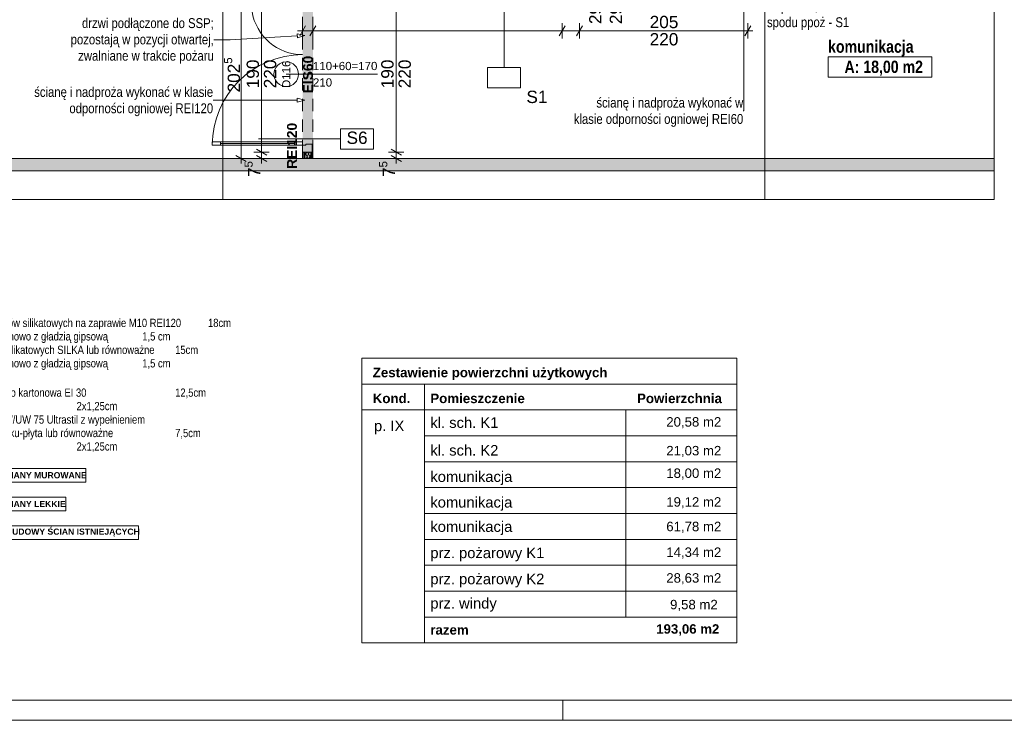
# Paper-space layout 'A-39 RZUT - PIĘTRO 9' of a CAD drawing. Header units: millimetres. Extents: x 0 to 1767, y 0 to 586.
# Tile 6 of 20: x 308 to 547, y 0 to 171. Entities that reach past the tile are written whole.
import ezdxf
from ezdxf.xclip import XClip

# ---------------------------------------------------------------- set-up
doc = ezdxf.new("R2010")
doc.units = ezdxf.units.MM
doc.header["$MEASUREMENT"] = 0
doc.header["$XCLIPFRAME"] = 0
for name, pattern in [('DASHDOTX2', [1000, 500, -250, 0, -250]), ('Przer. długie kreski', [2.5, 1.5, -1]), ('PRZERYWANA_DU_A', [550, 350.0000000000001, -199.9999999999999])]:
    doc.linetypes.add(name, pattern=pattern)
for name, color, linetype, lineweight in [('0_Nr_pióra__1', 7, 'Continuous', 20), ('0_Nr_pióra__2', 8, 'Continuous', 13), ('A_Arkusz_Nr_pióra__1', 7, 'Continuous', 20), ('A_strefy_Nr_pióra__1', 7, 'Continuous', 20), ('A_wymiary_Nr_pióra__1', 7, 'Continuous', 20), ('A_wymiary_Nr_pióra__2', 8, 'Continuous', 13), ('A_ściany proj_Nr_pióra__1', 7, 'Continuous', 20), ('A_ściany_Nr_pióra__1', 7, 'Continuous', 20), ('AR ZAMUROWANIA_Nr_pióra__1', 7, 'Continuous', 20), ('Drzwi Archicad_Nr_pióra__3', 252, 'Continuous', 13), ('Znaczniki drzwi Archicada_Nr_pióra__3', 252, 'Continuous', 13)]:
    doc.layers.add(name, color=color, linetype=linetype, lineweight=lineweight)
for name, color, linetype, lineweight, true_color in [('A_Arkusz_Nr_pióra__237', 7, 'Continuous', 5, 0x343434), ('A_opis ścian_Nr_pióra__19', 7, 'Continuous', 5, 0x191919), ('A_opis_Nr_pióra__10', 7, 'Continuous', 13, 0x4b4b4b), ('A_opis_Nr_pióra__255', 7, 'Continuous', 15, 0x242424), ('A_opis_Nr_pióra__8', 7, 'Continuous', 13, 0x4c4c4c), ('A_osie_Nr_pióra__16', 7, 'Continuous', 5, 0x0f0f0f), ('A_ppoż proj_Nr_pióra__8', 7, 'Continuous', 13, 0x4c4c4c), ('A_ściany proj_Nr_pióra__21', 7, 'Continuous', 5, 0xb0b0b0)]:
    doc.layers.add(name, color=color, linetype=linetype, lineweight=lineweight, true_color=true_color)
for name, color, linetype in [('A_podrys', 7, 'Continuous'), ('A_ppoż', 7, 'Continuous'), ('A_ściany', 7, 'Continuous'), ('A_ściany proj', 7, 'Continuous')]:
    doc.layers.add(name, color=color, linetype=linetype)
doc.styles.add('STYL_AUTOMATYCZNY_1', font='arial.ttf')
doc.styles.add('STYL_AUTOMATYCZNY_2', font='ARIALN.TTF')
doc.styles.add('STYL_AUTOMATYCZNY_3', font='arial.ttf')
doc.styles.add('STYL_AUTOMATYCZNY_4', font='arial.ttf')
doc.styles.add('STYL_AUTOMATYCZNY_5', font='arial.ttf')
doc.styles.add('STYL_AUTOMATYCZNY_6', font='ARIALN.TTF')
pattern_1 = [(0, (-3193.413088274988, -631.400949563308), (0, 2), [0, -2])]

# ---------------------------------------------------------------- blocks, each defined once
blk = doc.blocks.new('Rysunek_1_1', base_point=(-3193.413088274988, -631.400949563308))
at = {"layer": 'A_ppoż', "linetype": 'Continuous', "lineweight": 0, "true_color": 0x121212}
blk.add_hatch(color=250, dxfattribs=at).paths.add_polyline_path([(376.6311296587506, 136.747183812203), (379.1311296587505, 136.747183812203), (379.1311296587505, 177.2484404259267), (376.6311296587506, 177.2484404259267)])
at = {"layer": 'A_ściany', "linetype": 'Continuous', "lineweight": 0, "true_color": 0x000000}
blk.add_hatch(color=18, dxfattribs=at).paths.add_polyline_path([(285.4711310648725, 136.7471831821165), (285.4711310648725, 133.7471814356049), (544.9695770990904, 133.7471814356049), (544.9695770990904, 136.7471831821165)])
at = {"layer": 'A_ściany proj', "linetype": 'Continuous', "lineweight": 13}
h = blk.add_hatch(dxfattribs=at)
h.set_pattern_fill('gypsum_0001', color=8, style=0, pattern_type=2)
h.set_pattern_definition(pattern_1)
h.paths.add_polyline_path([(376.6311296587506, 136.747183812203), (376.8811296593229, 136.747183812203), (376.8811296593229, 138.2484403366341), (376.6311296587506, 138.2484403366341)])
h = blk.add_hatch(dxfattribs=at)
h.set_pattern_fill('gypsum_0001', color=8, style=0, pattern_type=2)
h.set_pattern_definition(pattern_1)
h.paths.add_polyline_path([(376.8811296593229, 138.2484403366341), (376.8811296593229, 136.747183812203), (377.1311296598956, 136.747183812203), (377.1311296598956, 138.2484403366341)])
h = blk.add_hatch(dxfattribs=at)
h.set_pattern_fill('batt_insulation_0001', color=8, style=0, pattern_type=2)
h.set_pattern_definition([(60.00000000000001, (-3193.413088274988, -631.400949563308), (-0.5196152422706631, 0.2999999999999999), []), (120, (-3193.413088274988, -631.400949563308), (0.519615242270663, 0.3000000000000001), [])])
h.paths.add_polyline_path([(377.1311296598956, 136.747183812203), (378.6311296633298, 136.747183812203), (378.6311296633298, 138.2484403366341), (377.1311296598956, 138.2484403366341)])
h = blk.add_hatch(dxfattribs=at)
h.set_pattern_fill('gypsum_0001', color=8, style=0, pattern_type=2)
h.set_pattern_definition(pattern_1)
h.paths.add_polyline_path([(378.6311296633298, 136.747183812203), (378.8811296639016, 136.747183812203), (378.8811296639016, 138.2484403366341), (378.6311296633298, 138.2484403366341)])
h = blk.add_hatch(dxfattribs=at)
h.set_pattern_fill('gypsum_0001', color=8, style=0, pattern_type=2)
h.set_pattern_definition(pattern_1)
h.paths.add_polyline_path([(378.8811296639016, 136.747183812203), (379.1311296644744, 136.747183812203), (379.1311296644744, 138.2484403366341), (378.8811296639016, 138.2484403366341)])
at = {"layer": '0_Nr_pióra__2', "color": 8, "linetype": 'PRZERYWANA_DU_A', "lineweight": 13, "ltscale": 2, "flags": 128}
for points in [[(544.9695795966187, 126.7487186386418), (544.9695795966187, 316.7487186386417)], [(290.8391591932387, 126.7487186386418), (360.8391591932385, 126.7487186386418)], [(360.8391591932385, 126.7487186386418), (544.9695795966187, 126.7487186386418)]]:
    blk.add_lwpolyline(points, dxfattribs=at)
at = {"layer": 'A_opis ścian_Nr_pióra__19', "color": 250, "linetype": 'Continuous', "lineweight": 5, "ltscale": 2, "true_color": 0x191919}
for p, q in [((425.670769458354, 158.8638310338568), (425.670769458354, 178.8638298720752)), ((429.6706662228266, 158.8638384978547), (421.670671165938, 158.8638384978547)), ((421.670671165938, 158.8638384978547), (421.670671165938, 153.913827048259)), ((429.6706662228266, 153.913827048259), (429.6706662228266, 158.8638384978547)), ((421.670671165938, 153.913827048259), (429.6706662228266, 153.913827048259)), ((393.8750415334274, 143.9635042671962), (385.8750464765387, 143.9635042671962)), ((385.8750464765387, 143.9635042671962), (385.8750464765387, 139.0134704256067)), ((393.8750415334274, 139.0134704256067), (393.8750415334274, 143.9635042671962)), ((385.8750464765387, 141.4884052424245), (365.8750476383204, 141.4884052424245)), ((385.8750464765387, 139.0134704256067), (393.8750415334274, 139.0134704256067))]:
    blk.add_line(p, q, dxfattribs=at)
at = {"layer": 'A_opis_Nr_pióra__255', "color": 250, "linetype": 'Continuous', "lineweight": 15, "ltscale": 2, "true_color": 0x242424}
for p, q in [((484.0695667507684, 184.8826932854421), (484.0695667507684, 148.3172915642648)), ((359.0123046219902, 165.6472541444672), (354.9880304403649, 165.6472541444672)), ((375.3151763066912, 166.5581305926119), (359.0123046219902, 165.6472541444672)), ((375.3430692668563, 166.058908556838), (375.287283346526, 167.0573526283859)), ((377.1782946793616, 166.6622309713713), (375.287283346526, 167.0573526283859)), ((377.1782946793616, 166.6622309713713), (375.3430692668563, 166.058908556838)), ((375.3122728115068, 150.4115699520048), (375.3122728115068, 151.4115665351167)), ((377.1782946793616, 150.9115682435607), (375.3122728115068, 151.4115665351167)), ((354.9880304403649, 150.9115682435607), (354.8255765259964, 150.9115682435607)), ((375.3122728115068, 150.9115682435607), (354.9880304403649, 150.9115682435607)), ((377.1782946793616, 150.9115682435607), (375.3122728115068, 150.4115699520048)), ((484.0695667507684, 148.3172915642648), (483.907105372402, 148.3172915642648))]:
    blk.add_line(p, q, dxfattribs=at)
at = {"layer": 'A_osie_Nr_pióra__16', "color": 250, "linetype": 'DASHDOTX2', "lineweight": 5, "ltscale": 2, "true_color": 0x0f0f0f}
for p, q in [((357.1811321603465, 425.6646741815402), (357.1811321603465, 126.7487178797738)), ((489.1811289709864, 425.6646741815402), (489.1811289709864, 126.7487178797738))]:
    blk.add_line(p, q, dxfattribs=at)
at = {"layer": 'A_strefy_Nr_pióra__1', "color": 7, "linetype": 'Continuous', "lineweight": 20, "ltscale": 2}
for p, q in [((504.5567258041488, 161.4696619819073), (504.5567258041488, 156.5284879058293)), ((504.5567258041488, 161.4696619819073), (529.8616417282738, 161.4696619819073)), ((529.8616417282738, 161.4696619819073), (529.8616417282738, 156.5284879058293)), ((504.5567258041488, 156.5284879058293), (529.8616417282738, 156.5284879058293))]:
    blk.add_line(p, q, dxfattribs=at)
at = {"layer": 'A_wymiary_Nr_pióra__1', "color": 7, "linetype": 'Continuous', "lineweight": 20, "ltscale": 2}
for p, q in [((377.3528178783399, 169.0580772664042), (375.9094448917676, 166.5580783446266)), ((379.8528168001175, 169.0580772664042), (378.4094438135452, 166.5580783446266)), ((440.5112648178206, 169.0580772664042), (439.0678918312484, 166.5580783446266)), ((444.7712669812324, 169.0580772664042), (443.3278939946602, 166.5580783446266)), ((484.3278957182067, 166.5580783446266), (485.7712687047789, 169.0580772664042)), ((360.3811271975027, 137.4688706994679), (362.8811261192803, 136.0254977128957)), ((365.3811325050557, 138.9701269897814), (367.8811314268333, 137.5267540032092)), ((365.3811325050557, 137.4688706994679), (367.8811314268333, 136.0254977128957)), ((398.1594957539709, 138.9701269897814), (400.6594946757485, 137.5267540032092)), ((398.1594957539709, 137.4688706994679), (400.6594946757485, 136.0254977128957))]:
    blk.add_line(p, q, dxfattribs=at)
at = {"layer": 'A_wymiary_Nr_pióra__2', "color": 8, "linetype": 'Continuous', "lineweight": 13, "ltscale": 2}
for p, q in [((361.6311303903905, 136.7471842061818), (361.6311303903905, 177.2484415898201)), ((366.6311282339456, 138.2484404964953), (366.6311282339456, 176.2484375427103)), ((399.4094989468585, 138.2484404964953), (399.4094989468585, 176.2484375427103)), ((376.6311313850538, 165.9330730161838), (376.6311313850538, 169.6830751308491)), ((379.1311303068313, 165.9330730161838), (379.1311303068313, 169.6830751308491)), ((439.7895783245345, 165.9330730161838), (439.7895783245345, 169.6830751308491)), ((444.0495804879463, 165.9330730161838), (444.0495804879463, 169.6830751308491)), ((485.0495822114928, 165.9330730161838), (485.0495822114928, 169.6830751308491)), ((375.4086330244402, 167.8080740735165), (376.6311313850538, 167.8080740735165)), ((376.6311313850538, 167.8080740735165), (379.1311303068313, 167.8080740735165)), ((379.1311303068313, 167.8080740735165), (439.7895783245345, 167.8080740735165)), ((439.7895783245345, 167.8080740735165), (444.0495804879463, 167.8080740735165)), ((444.0495804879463, 167.8080740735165), (485.0495822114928, 167.8080740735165)), ((485.0495822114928, 167.8080740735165), (486.2720805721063, 167.8080740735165)), ((363.5061314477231, 136.7471842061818), (359.7561293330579, 136.7471842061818)), ((361.6311303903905, 135.5246858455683), (361.6311303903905, 136.7471842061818)), ((368.5061292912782, 138.2484404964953), (364.756127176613, 138.2484404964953)), ((368.5061292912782, 136.7471842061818), (364.756127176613, 136.7471842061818)), ((366.6311282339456, 136.7471842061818), (366.6311282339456, 138.2484404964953)), ((366.6311282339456, 135.5246858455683), (366.6311282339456, 136.7471842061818)), ((401.2844925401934, 138.2484404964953), (397.534497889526, 138.2484404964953)), ((401.2844925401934, 136.7471842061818), (397.534497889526, 136.7471842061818)), ((399.4094989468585, 136.7471842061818), (399.4094989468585, 138.2484404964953)), ((399.4094989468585, 135.5246858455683), (399.4094989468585, 136.7471842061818))]:
    blk.add_line(p, q, dxfattribs=at)
at = {"layer": 'A_ściany proj_Nr_pióra__1', "color": 7, "linetype": 'Continuous', "lineweight": 20, "ltscale": 2, "flags": 128}
for points in [[(376.6311296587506, 138.2484403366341), (376.6311296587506, 136.747183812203)], [(379.1311296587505, 136.747183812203), (379.1311296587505, 138.2484403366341)]]:
    blk.add_lwpolyline(points, dxfattribs=at)
at = {"layer": 'A_ściany proj_Nr_pióra__21', "color": 253, "linetype": 'Continuous', "lineweight": 5, "ltscale": 2, "true_color": 0xb0b0b0}
for p, q in [((376.6311313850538, 138.2484404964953), (376.8811305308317, 138.2484404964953)), ((376.8811305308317, 138.2484404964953), (376.8811305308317, 136.7471842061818)), ((376.8811305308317, 138.2484404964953), (377.1311296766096, 138.2484404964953)), ((377.1311296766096, 138.2484404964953), (377.1311296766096, 136.7471842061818)), ((377.1311296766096, 138.2484404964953), (378.6311320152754, 138.2484404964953)), ((378.6311320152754, 136.7471842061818), (378.6311320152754, 138.2484404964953)), ((378.6311320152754, 138.2484404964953), (378.8811311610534, 138.2484404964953)), ((378.8811311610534, 136.7471842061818), (378.8811311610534, 138.2484404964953)), ((378.8811311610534, 138.2484404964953), (378.9311324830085, 138.2484404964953)), ((378.9311324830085, 138.2484404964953), (379.1311303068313, 138.2484404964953))]:
    blk.add_line(p, q, dxfattribs=at)
at = {"layer": 'A_ściany proj_Nr_pióra__21', "color": 253, "linetype": 'Continuous', "lineweight": 5, "ltscale": 2, "true_color": 0xb0b0b0, "flags": 128}
for points in [[(376.8811296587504, 136.747183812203), (376.6311296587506, 136.747183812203)], [(377.1311296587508, 136.747183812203), (376.8811296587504, 136.747183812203)], [(378.6311296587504, 136.747183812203), (377.1311296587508, 136.747183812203)], [(378.8811296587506, 136.747183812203), (378.6311296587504, 136.747183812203)], [(379.1311296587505, 136.747183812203), (378.8811296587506, 136.747183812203)]]:
    blk.add_lwpolyline(points, dxfattribs=at)
at = {"layer": 'A_ściany_Nr_pióra__1', "color": 7, "linetype": 'Continuous', "lineweight": 20, "ltscale": 2, "flags": 128}
for points in [[(544.9695795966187, 136.747183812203), (294.2711296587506, 136.747183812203)], [(285.4711296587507, 133.747183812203), (544.9695795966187, 133.747183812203)]]:
    blk.add_lwpolyline(points, dxfattribs=at)
at = {"layer": 'Drzwi Archicad_Nr_pióra__3', "color": 252, "linetype": 'Przer. długie kreski', "lineweight": 13, "ltscale": 2}
for p, q in [((376.6311313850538, 176.2484375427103), (376.6311313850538, 138.2484404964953)), ((379.1311303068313, 176.2484375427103), (379.1311303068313, 138.2484404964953))]:
    blk.add_line(p, q, dxfattribs=at)
at = {"layer": 'Drzwi Archicad_Nr_pióra__3', "color": 252, "linetype": 'Continuous', "lineweight": 13, "ltscale": 2}
for p, q in [((356.6311325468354, 140.8084424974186), (354.6311319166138, 140.8084424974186)), ((354.6311319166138, 140.8084424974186), (354.6311319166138, 140.0084437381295)), ((354.6311319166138, 140.0084437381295), (356.6311325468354, 140.0084437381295)), ((356.6311325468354, 140.0084437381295), (356.6311325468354, 140.8084424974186)), ((356.6311325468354, 140.4084393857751), (374.6311307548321, 140.4084393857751)), ((376.6311313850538, 140.8084424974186), (374.6311307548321, 140.8084424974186)), ((374.6311307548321, 140.8084424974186), (374.6311307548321, 140.0084437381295)), ((374.6311307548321, 140.0084437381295), (376.6311313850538, 140.0084437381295)), ((376.6311313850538, 140.0084437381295), (376.6311313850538, 140.8084424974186)), ((376.6311313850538, 138.2484404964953), (376.6311313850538, 140.0084437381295)), ((376.6311313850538, 140.0084437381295), (377.4311301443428, 140.0084437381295)), ((377.4311301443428, 140.0084437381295), (377.4311301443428, 140.2484411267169)), ((377.4311301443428, 140.2484411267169), (378.9311324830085, 140.2484411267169)), ((378.9311324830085, 140.2484411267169), (378.9311324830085, 138.2484404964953)), ((378.9311324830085, 138.2484404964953), (376.6311313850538, 138.2484404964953)), ((376.6311313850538, 138.2484404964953), (376.8811305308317, 138.2484404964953)), ((376.6311313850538, 138.2484404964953), (376.8811305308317, 138.2484404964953)), ((376.8811305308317, 138.2484404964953), (377.1311296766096, 138.2484404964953)), ((376.8811305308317, 138.2484404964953), (377.1311296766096, 138.2484404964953)), ((377.1311296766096, 138.2484404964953), (378.6311320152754, 138.2484404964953)), ((377.1311296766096, 138.2484404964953), (378.6311320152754, 138.2484404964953)), ((378.6311320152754, 138.2484404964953), (378.8811311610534, 138.2484404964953)), ((378.6311320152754, 138.2484404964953), (378.8811311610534, 138.2484404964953)), ((378.8811311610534, 138.2484404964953), (378.9311324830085, 138.2484404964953)), ((378.8811311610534, 138.2484404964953), (378.9311324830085, 138.2484404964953)), ((378.9311324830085, 138.2484404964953), (379.1311303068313, 138.2484404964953))]:
    blk.add_line(p, q, dxfattribs=at)
at = {"layer": 'Drzwi Archicad_Nr_pióra__3', "color": 252, "linetype": 'Continuous', "lineweight": 13, "ltscale": 2, "flags": 128}
for points in [[(356.6311296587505, 140.4084404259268), (374.6311296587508, 140.4084404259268), (374.6311296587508, 140.8084404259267), (356.6311296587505, 140.8084404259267)], [(356.6311296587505, 140.0084404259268), (374.6311296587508, 140.0084404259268), (374.6311296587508, 140.4084404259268), (356.6311296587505, 140.4084404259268)]]:
    blk.add_lwpolyline(points, close=True, dxfattribs=at)
at = {"layer": 'Drzwi Archicad_Nr_pióra__3', "color": 252, "linetype": 'Continuous', "lineweight": 13, "ltscale": 2}
for centre, radius, start, end in [((376.6311296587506, 174.4884404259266), 12.48000000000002, 108.0018830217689, 270), ((376.631129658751, 140.0084404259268), 21.99999999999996, 90, 180)]:
    blk.add_arc(centre, radius, start, end, dxfattribs=at)
at = {"layer": 'Znaczniki drzwi Archicada_Nr_pióra__3', "color": 252, "linetype": 'Continuous', "lineweight": 13, "ltscale": 2}
blk.add_line((372.6311301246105, 157.2484427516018), (394.814758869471, 157.2484427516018), dxfattribs=at)
at = {"layer": 'Znaczniki drzwi Archicada_Nr_pióra__3', "color": 252, "linetype": 'Continuous', "lineweight": 13, "ltscale": 2, "flags": 128}
blk.add_lwpolyline([(372.6311296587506, 160.2484404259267, 0.9999999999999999), (372.6311296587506, 154.2484404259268, 0.9999999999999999)], format="xyb", close=True, dxfattribs=at)
at = {"layer": 'A_opis ścian_Nr_pióra__19', "color": 250, "linetype": 'Continuous', "lineweight": 5, "true_color": 0x191919, "attachment_point": 2, "style": 'STYL_AUTOMATYCZNY_1'}
for s, insert, char_height in [('\\A1;{\\pqc;\\fArial|b0|i0|c238|p0;\\W1.000000;S1}', (433.6706691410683, 153.2281148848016), 3.000000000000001), ('\\A1;{\\pqc;\\fArial|b0|i0|c238|p0;\\W1.000000;S6}', (389.8750445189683, 143.2777930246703), 3)]:
    blk.add_mtext(s, dxfattribs=dict(at, insert=insert, char_height=char_height))
at = {"layer": 'A_opis_Nr_pióra__10', "color": 251, "linetype": 'Continuous', "lineweight": 13, "true_color": 0x4b4b4b, "char_height": 2.400000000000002, "attachment_point": 6, "line_spacing_factor": 0.9929323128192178, "style": 'STYL_AUTOMATYCZNY_2'}
for s, insert, width in [('\\A1;{\\pqr;\\fArial Narrow|b0|i0|c238|p0;\\W1.000000;ścianę i nadproża wykonać w klasie odporności ogniowej REI120}', (354.8255751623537, 150.5743519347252), 45.5156687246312), ('\\A1;{\\pqr;\\fArial Narrow|b0|i0|c238|p0;\\W1.000000;ścianę i nadproża wykonać w klasie odporności ogniowej REI60}', (483.9071082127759, 147.9800760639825), 42.19162256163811)]:
    blk.add_mtext(s, dxfattribs=dict(at, insert=insert, width=width))
at = {"layer": 'A_opis_Nr_pióra__8', "color": 251, "linetype": 'Continuous', "lineweight": 13, "true_color": 0x4c4c4c, "char_height": 2.399999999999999, "width": 36.24050789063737, "style": 'STYL_AUTOMATYCZNY_2'}
for s, insert, attachment_point, line_spacing_factor in [('\\A1;{\\pql;\\fArial Narrow|b0|i0|c238|p0;\\W1.000000;projektowana konstrukcja wsporcza, obudować od spodu ppoż - S1}', (489.6852116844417, 173.4779393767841), 4, 0.9855240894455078), ('\\A1;{\\pqr;\\fArial Narrow|b0|i0|c238|p0;\\W1.000000;drzwi podłączone do SSP; pozostają w pozycji otwartej, zwalniane w trakcie pożaru}', (354.9880313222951, 165.3447779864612), 6, 0.9926302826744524)]:
    blk.add_mtext(s, dxfattribs=dict(at, insert=insert, attachment_point=attachment_point, line_spacing_factor=line_spacing_factor))
at = {"layer": 'A_ppoż proj_Nr_pióra__8', "color": 251, "linetype": 'Continuous', "lineweight": 13, "true_color": 0x4c4c4c, "char_height": 2.399999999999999, "attachment_point": 5, "rotation": 90, "style": 'STYL_AUTOMATYCZNY_3'}
for s, insert in [('\\A1;{\\pqc;\\fArial|b1|i0|c238|p0;\\W1.000000;EIS60}', (377.932679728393, 157.1675007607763)), ('\\A1;{\\pqc;\\fArial|b1|i0|c238|p0;\\W1.000000;REI120}', (374.0363437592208, 139.8166792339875))]:
    blk.add_mtext(s, dxfattribs=dict(at, insert=insert))
at = {"layer": 'A_strefy_Nr_pióra__1', "color": 7, "linetype": 'Continuous', "lineweight": 20, "char_height": 3, "attachment_point": 1, "style": 'STYL_AUTOMATYCZNY_6'}
for s, insert in [('\\A1;{\\pql;\\fArial Narrow|b1|i0|c238|p0;\\W1.000000;komunikacja}', (504.5567228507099, 165.4719585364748)), ('\\A1;{\\pql;\\fArial Narrow|b1|i0|c238|p0;\\W1.000000;A: 18,00 m2}', (508.5567228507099, 160.5411223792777))]:
    blk.add_mtext(s, dxfattribs=dict(at, insert=insert))
at = {"layer": 'A_wymiary_Nr_pióra__1', "color": 7, "linetype": 'Continuous', "lineweight": 20, "char_height": 3, "attachment_point": 7, "rotation": 90, "style": 'STYL_AUTOMATYCZNY_1'}
for s, insert in [('\\A1;{\\pql;\\fArial|b0|i0|c238|p0;\\W1.000000;29\\fArial|b0|i0|c238|p0;\\W1.000000;\\A1{\\H.66x;\\S5^  ;}}', (450.2649686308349, 169.4396831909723)), ('\\A1;{\\pql;\\fArial|b0|i0|c238|p0;\\W1.000000;29\\fArial|b0|i0|c238|p0;\\W1.000000;\\A1{\\H.66x;\\S5^  ;}}', (455.2649686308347, 169.4396831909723)), ('\\A1;{\\pql;\\fArial|b0|i0|c238|p0;\\W1.000000;202\\fArial|b0|i0|c238|p0;\\W1.000000;\\A1{\\H.66x;\\S5^  ;}}', (362.2465186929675, 152.8104521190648)), ('\\A1;{\\pql;\\fArial|b0|i0|c238|p0;\\W1.000000;7\\fArial|b0|i0|c238|p0;\\W1.000000;\\A1{\\H.66x;\\S5^  ;}}', (367.2294427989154, 132.2263038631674)), ('\\A1;{\\pql;\\fArial|b0|i0|c238|p0;\\W1.000000;7\\fArial|b0|i0|c238|p0;\\W1.000000;\\A1{\\H.66x;\\S5^  ;}}', (400.0078085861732, 132.2263038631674))]:
    blk.add_mtext(s, dxfattribs=dict(at, insert=insert))
at = {"layer": 'A_wymiary_Nr_pióra__1', "color": 7, "linetype": 'Continuous', "lineweight": 20, "char_height": 3, "width": 6.86451, "attachment_point": 7, "style": 'STYL_AUTOMATYCZNY_5'}
for s, insert in [('\\A1;{\\pql;\\fArial|b0|i0|c238|p0;\\W1.000000;205}', (461.1173245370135, 168.4080761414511)), ('\\A1;{\\pql;\\fArial|b0|i0|c238|p0;\\W1.000000;220}', (461.1173245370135, 164.2080759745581))]:
    blk.add_mtext(s, dxfattribs=dict(at, insert=insert))
at = {"layer": 'A_wymiary_Nr_pióra__1', "color": 7, "linetype": 'Continuous', "lineweight": 20, "char_height": 3, "width": 6.86451, "attachment_point": 7, "rotation": 90, "style": 'STYL_AUTOMATYCZNY_5'}
for s, insert in [('\\A1;{\\pql;\\fArial|b0|i0|c238|p0;\\W1.000000;190}', (366.0311296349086, 153.8161853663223)), ('\\A1;{\\pql;\\fArial|b0|i0|c238|p0;\\W1.000000;220}', (370.2311298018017, 153.8161853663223)), ('\\A1;{\\pql;\\fArial|b0|i0|c238|p0;\\W1.000000;190}', (398.8094954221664, 153.8161853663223)), ('\\A1;{\\pql;\\fArial|b0|i0|c238|p0;\\W1.000000;220}', (403.0094955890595, 153.8161853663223))]:
    blk.add_mtext(s, dxfattribs=dict(at, insert=insert))
at = {"layer": 'Znaczniki drzwi Archicada_Nr_pióra__3', "color": 252, "linetype": 'Continuous', "lineweight": 13, "insert": (373.6655823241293, 153.8734304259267), "char_height": 2, "attachment_point": 7, "rotation": 90, "style": 'STYL_AUTOMATYCZNY_4'}
blk.add_mtext('\\A1;{\\pql;\\fArial CE|b0|i0|c238|p0;\\W1.000000;D116}', dxfattribs=at)
at = {"layer": 'Znaczniki drzwi Archicada_Nr_pióra__3', "color": 252, "linetype": 'Continuous', "lineweight": 13, "char_height": 2, "attachment_point": 7, "style": 'STYL_AUTOMATYCZNY_4'}
for s, insert in [('\\A1;{\\pql;\\fArial CE|b0|i0|c238|p0;\\W1.000000;110+60=170}', (379.1311296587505, 158.213987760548)), ('\\A1;{\\pql;\\fArial CE|b0|i0|c238|p0;\\W1.000000;210}', (379.1311296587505, 154.2139877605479))]:
    blk.add_mtext(s, dxfattribs=dict(at, insert=insert))

psp = doc.layouts.new('A-39 RZUT - PIĘTRO 9')

# ---------------------------------------------------------------- linework, layer by layer
at = {"layer": '0_Nr_pióra__1', "color": 7, "linetype": 'Continuous', "lineweight": 20}
for p, q in [((390.9990717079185, 88.13490390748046), (482.3490717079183, 88.13490390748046)), ((390.9990717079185, 75.53490390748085), (390.9990717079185, 88.13490390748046)), ((482.3490717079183, 88.13490390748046), (482.3490717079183, 75.53490390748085)), ((390.9990717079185, 81.8349039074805), (482.3490717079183, 81.8349039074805)), ((406.2990717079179, 81.8349039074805), (406.2990717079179, 75.53490390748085)), ((390.9990717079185, 75.53490390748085), (482.3490717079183, 75.53490390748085)), ((390.9990717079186, 75.53490390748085), (482.3490717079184, 75.53490390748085)), ((390.9990717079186, 18.83490390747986), (390.9990717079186, 75.53490390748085)), ((406.299071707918, 75.53490390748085), (406.299071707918, 18.83490390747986)), ((455.3490717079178, 75.53490390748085), (455.3490717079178, 25.1349039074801)), ((482.3490717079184, 75.53490390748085), (482.3490717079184, 18.83490390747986)), ((406.299071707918, 69.23490390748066), (482.3490717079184, 69.23490390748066)), ((406.299071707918, 62.93490390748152), (482.3490717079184, 62.93490390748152)), ((406.299071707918, 56.63490390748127), (482.3490717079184, 56.63490390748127)), ((406.299071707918, 50.33490390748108), (482.3490717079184, 50.33490390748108)), ((406.299071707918, 44.03490390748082), (482.3490717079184, 44.03490390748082)), ((406.299071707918, 37.73490390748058), (482.3490717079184, 37.73490390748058)), ((406.299071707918, 31.43490390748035), (482.3490717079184, 31.43490390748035)), ((406.299071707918, 25.1349039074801), (482.3490717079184, 25.1349039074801)), ((390.9990717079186, 18.83490390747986), (482.3490717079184, 18.83490390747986))]:
    psp.add_line(p, q, dxfattribs=at)
at = {"layer": 'A_Arkusz_Nr_pióra__1', "color": 7, "linetype": 'Continuous', "lineweight": 20}
psp.add_line((795.1000000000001, 4.900001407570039), (29.89980349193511, 4.900326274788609), dxfattribs=at)
at = {"layer": 'A_Arkusz_Nr_pióra__1', "color": 7, "linetype": 'Continuous', "lineweight": 20, "flags": 128}
psp.add_lwpolyline([(-1.387778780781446e-13, 499.9999999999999), (799.9999999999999, 499.9999999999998), (800, 1.836970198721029e-14), (0, 7.388085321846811e-14)], close=True, dxfattribs=at)
at = {"layer": 'A_Arkusz_Nr_pióra__237', "color": 250, "linetype": 'Continuous', "lineweight": 5, "true_color": 0x343434}
psp.add_line((440.0000000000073, 5.067252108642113e-05), (440.0000000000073, 4.900050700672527), dxfattribs=at)
at = {"layer": 'AR ZAMUROWANIA_Nr_pióra__1', "color": 7, "linetype": 'Continuous', "lineweight": 20, "flags": 128}
for points in [[(284.2347119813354, 61.32148669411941), (323.8404604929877, 61.32148669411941), (323.8404604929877, 57.96433677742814), (284.2347119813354, 57.96433677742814)], [(284.2347119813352, 54.32146165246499), (318.9856136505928, 54.32146165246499), (318.9856136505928, 50.96431173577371), (284.2347119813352, 50.96431173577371)], [(284.2347119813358, 47.3214616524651), (336.6358566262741, 47.3214616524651), (336.6358566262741, 43.96431173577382), (284.2347119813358, 43.96431173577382)]]:
    psp.add_lwpolyline(points, close=True, dxfattribs=at)

# ---------------------------------------------------------------- block references
at = {"layer": 'A_podrys', "color": 37, "linetype": 'Continuous', "lineweight": 5, "true_color": 0x656532}
ref = psp.add_blockref('Rysunek_1_1', (-3193.413088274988, -631.400949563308), dxfattribs=at)
XClip(ref).set_block_clipping_path([(44.06963709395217, 126.7487186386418), (544.9695795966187, 478.1668323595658)])

# ---------------------------------------------------------------- texts
at = {"layer": '0_Nr_pióra__1', "color": 7, "linetype": 'Continuous', "lineweight": 20, "insert": (273.5805370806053, 65.04185189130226), "char_height": 1.999999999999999, "attachment_point": 7, "line_spacing_factor": 0.9827442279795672, "style": 'STYL_AUTOMATYCZNY_2'}
psp.add_mtext('\\A1;{\\pql;\\fArial Narrow|b0|i0|c238|p0;\\W1.000000;S\\fArial Narrow|b0|i0|c238|p0;\\W1.000000;\\A1{\\H.66x;\\S ^ 9 ;}\\fArial Narrow|b0|i0|c238|p0;\\W1.000000;- ściana murowana z bloczków silikatowych na zaprawie M10 REI120^I18cm\\P\\pql;\\fArial Narrow|b0|i0|c238|p0;\\W1.000000;tynk gipsowy nakładany maszynowo z gładzią gipsową^I^I1,5 cm\\P\\pql;\\fArial Narrow|b0|i0|c238|p0;\\W1.000000;ściana murowana z bloczków silikatowych SILKA lub równoważne^I15cm\\P\\pql;\\fArial Narrow|b0|i0|c238|p0;\\W1.000000;tynk gipsowy nakładany maszynowo z gładzią gipsową^I^I1,5 cm\\P\\pql;\\fArial Narrow|b0|i0|c238|p0;\\W1.000000;\\P\\pql;\\fArial Narrow|b0|i0|c238|p0;\\W1.000000;S\\fArial Narrow|b0|i0|c238|p0;\\W1.000000;\\A1{\\H.66x;\\S ^ 10 ;}\\fArial Narrow|b0|i0|c238|p0;\\W1.000000;- ściana systemowa gipsowo kartonowa EI 30^I^I^I12,5cm\\P\\pql;\\fArial Narrow|b0|i0|c238|p0;\\W1.000000;2xpłyta GKF^I^I^I^I^I2x1,25cm\\P\\pql;\\fArial Narrow|b0|i0|c238|p0;\\W1.000000;Profil systemowy np. Rigips CW/UW 75 Ultrastil z wypełnieniem\\P\\pql;\\fArial Narrow|b0|i0|c238|p0;\\W1.000000;z wełny mineralnej np. Isover Aku-płyta lub równoważne^I^I7,5cm\\P\\pql;\\fArial Narrow|b0|i0|c238|p0;\\W1.000000;2xpłyta GKF^I^I^I^I^I2x1,25cm}', dxfattribs=at)
at = {"layer": '0_Nr_pióra__1', "color": 7, "linetype": 'Continuous', "lineweight": 20}
for s, insert, char_height, attachment_point, style in [('\\A1;{\\pql;\\fArial|b1|i0|c238|p0;\\W1.000000;Zestawienie powierzchni użytkowych}', (393.6990717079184, 85.80573712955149), 2.315104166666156, 1, 'STYL_AUTOMATYCZNY_3'), ('\\A1;{\\pql;\\fArial|b1|i0|c238|p0;\\W1.000000;Kond.}', (393.6990717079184, 79.50574172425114), 2.315104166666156, 1, 'STYL_AUTOMATYCZNY_3'), ('\\A1;{\\pql;\\fArial|b1|i0|c238|p0;\\W1.000000;Pomieszczenie}', (407.7151858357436, 79.50581629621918), 2.315104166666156, 1, 'STYL_AUTOMATYCZNY_3'), ('\\A1;{\\pql;\\fArial|b1|i0|c238|p0;\\W1.000000; Powierzchnia}', (457.149071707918, 79.50573712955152), 2.315104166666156, 1, 'STYL_AUTOMATYCZNY_3'), ('\\A1;{\\pql;\\fArial|b0|i0|c238|p0;\\W1.000000;p. IX}', (393.9990717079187, 72.94699576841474), 2.572337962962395, 1, 'STYL_AUTOMATYCZNY_1'), ('\\A1;{\\pql;\\fArial|b0|i0|c238|p0;\\W1.000000;kl. sch. K1}', (407.7151858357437, 73.73114854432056), 2.572337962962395, 1, 'STYL_AUTOMATYCZNY_1'), ('\\A1;{\\pqr;\\fArial|b0|i0|c238|p0;\\W1.000000;    20,58 m2}', (478.5610683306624, 73.77504832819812), 2.3, 3, 'STYL_AUTOMATYCZNY_1'), ('\\A1;{\\pql;\\fArial|b0|i0|c238|p0;\\W1.000000;kl. sch. K2}', (407.7151858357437, 66.99500763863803), 2.572337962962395, 1, 'STYL_AUTOMATYCZNY_1'), ('\\A1;{\\pqr;\\fArial|b0|i0|c238|p0;\\W1.000000;    21,03 m2}', (478.5610683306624, 66.77504832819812), 2.3, 3, 'STYL_AUTOMATYCZNY_1'), ('\\A1;{\\pql;\\fArial|b0|i0|c238|p0;\\W1.000000;komunikacja}', (407.7151858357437, 60.58319353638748), 2.572337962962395, 1, 'STYL_AUTOMATYCZNY_1'), ('\\A1;{\\pqr;\\fArial|b0|i0|c238|p0;\\W1.000000;    18,00 m2}', (478.5610683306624, 61.29223812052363), 2.3, 3, 'STYL_AUTOMATYCZNY_1'), ('\\A1;{\\pql;\\fArial|b0|i0|c238|p0;\\W1.000000;komunikacja}', (407.7151858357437, 54.35278256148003), 2.572337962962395, 1, 'STYL_AUTOMATYCZNY_1'), ('\\A1;{\\pqr;\\fArial|b0|i0|c238|p0;\\W1.000000;    19,12 m2}', (478.5610683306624, 54.29223812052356), 2.3, 3, 'STYL_AUTOMATYCZNY_1'), ('\\A1;{\\pql;\\fArial|b0|i0|c238|p0;\\W1.000000;komunikacja}', (407.7151858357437, 48.42471013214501), 2.572337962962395, 1, 'STYL_AUTOMATYCZNY_1'), ('\\A1;{\\pqr;\\fArial|b0|i0|c238|p0;\\W1.000000;    61,78 m2}', (478.5610683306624, 48.31812227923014), 2.3, 3, 'STYL_AUTOMATYCZNY_1'), ('\\A1;{\\pql;\\fArial|b0|i0|c238|p0;\\W1.000000;prz. pożarowy K1}', (407.7151858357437, 42.03677527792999), 2.572337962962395, 1, 'STYL_AUTOMATYCZNY_1'), ('\\A1;{\\pqr;\\fArial|b0|i0|c238|p0;\\W1.000000;    14,34 m2}', (478.5610683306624, 42.05903861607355), 2.3, 3, 'STYL_AUTOMATYCZNY_1'), ('\\A1;{\\pql;\\fArial|b0|i0|c238|p0;\\W1.000000;prz. pożarowy K2}', (407.7151858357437, 35.68903495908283), 2.572337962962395, 1, 'STYL_AUTOMATYCZNY_1'), ('\\A1;{\\pqr;\\fArial|b0|i0|c238|p0;\\W1.000000;    28,63 m2}', (478.5610683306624, 35.79995495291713), 2.3, 3, 'STYL_AUTOMATYCZNY_1'), ('\\A1;{\\pql;\\fArial|b0|i0|c238|p0;\\W1.000000;prz. windy}', (407.7151858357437, 29.77507899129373), 2.572337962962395, 1, 'STYL_AUTOMATYCZNY_1'), ('\\A1;{\\pqr;\\fArial|b0|i0|c238|p0;\\W1.000000;     9,58 m2}', (477.6988683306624, 29.3128970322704), 2.3, 3, 'STYL_AUTOMATYCZNY_1'), ('\\A1;{\\pql;\\fArial|b1|i0|c238|p0;\\W1.000000;razem }', (407.7151858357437, 23.17152500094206), 2.315104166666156, 1, 'STYL_AUTOMATYCZNY_3'), ('\\A1;{\\pqr;\\fArial|b1|i0|c238|p0;\\W1.000000;   193,06 m2}', (478.0812535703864, 23.37899846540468), 2.3, 3, 'STYL_AUTOMATYCZNY_3')]:
    psp.add_mtext(s, dxfattribs=dict(at, insert=insert, char_height=char_height, attachment_point=attachment_point, style=style))
at = {"layer": 'AR ZAMUROWANIA_Nr_pióra__1', "color": 7, "linetype": 'Continuous', "lineweight": 20, "char_height": 1.5, "attachment_point": 4, "style": 'STYL_AUTOMATYCZNY_3'}
for s, insert in [('\\A1;{\\pql;\\fArial|b1|i0|c238|p0;\\W1.000000;PROJEKTOWANE ŚCIANY MUROWANE}', (284.2347119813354, 59.63705245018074)), ('\\A1;{\\pql;\\fArial|b1|i0|c238|p0;\\W1.000000;PROJEKTOWANE ŚCIANY LEKKIE}', (284.2347119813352, 52.63702740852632)), ('\\A1;{\\pql;\\fArial|b1|i0|c238|p0;\\W1.000000;PROJEKTOWANE OBUDOWY ŚCIAN ISTNIEJĄCYCH}', (284.2347119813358, 45.6952898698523))]:
    psp.add_mtext(s, dxfattribs=dict(at, insert=insert))

doc.saveas('drawing.dxf')
